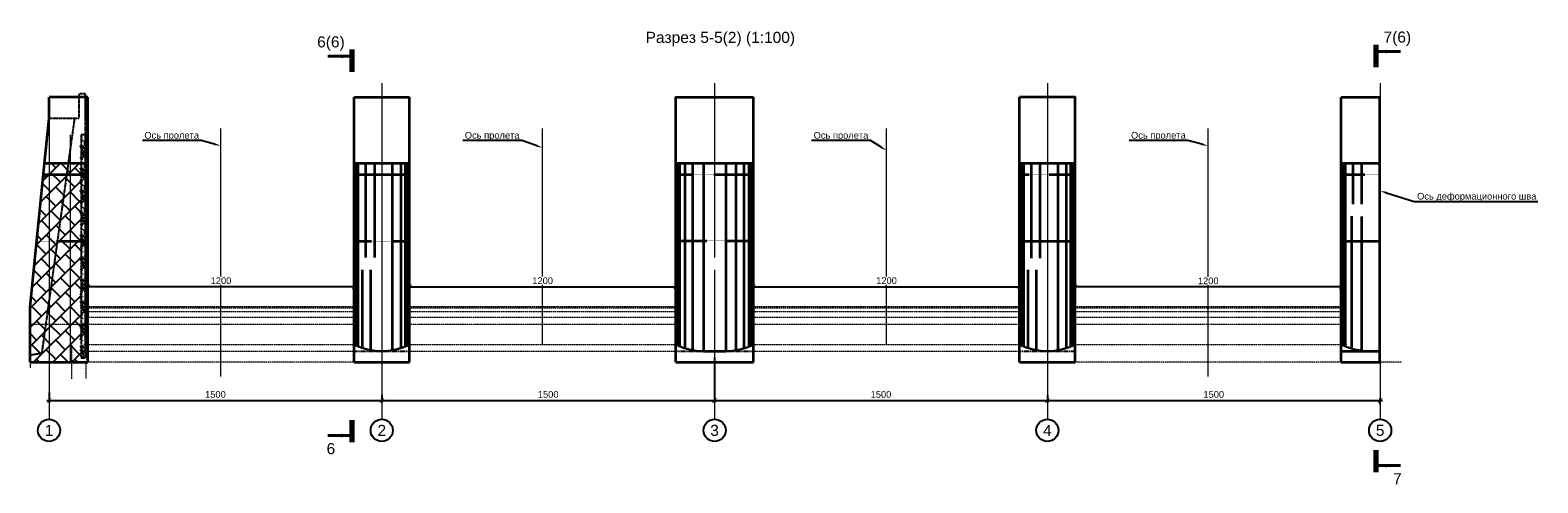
# Model space of a CAD drawing. Header units: millimetres. Extents: x 95890 to 282331, y -102179 to 66892.
# Tile 20 of 20: x 214373 to 282331, y 13397 to 33796. Entities that reach past the tile are written whole.
import ezdxf
from ezdxf import colors
from ezdxf.entities.mleader import LeaderData, LeaderLine
from ezdxf.enums import TextEntityAlignment as Align
from ezdxf.math import Vec2, Vec3

# ---------------------------------------------------------------- set-up
doc = ezdxf.new("R2010")
doc.units = ezdxf.units.MM
doc.header["$PDMODE"] = 33
doc.header["$PDSIZE"] = 10
for name, pattern in [('( Hidden )', [0.375, 0.25, -0.125]), ('ACAD_ISO02W100', [15, 12, -3]), ('HIDDEN', [9.525, 6.35, -3.175]), ('PHANTOM', [63.5, 31.75, -6.35, 6.35, -6.35, 6.35, -6.35]), ('осевая', [50.8, 31.75, -6.35, 6.35, -6.35]), ('ШТРИХОВАЯ2', [9.525, 6.35, -3.175])]:
    doc.linetypes.add(name, pattern=pattern)
for name, color, linetype, lineweight in [('Бетон', 7, 'Continuous', 50), ('Блоки', 4, 'ACAD_ISO02W100', 35), ('выданая позиция', 151, '( Hidden )', 20), ('ГТО-2_Размеры', 7, 'Continuous', 15), ('ГТО_Разрезы. Сечения.Узлы', 255, 'Continuous', 40), ('Отдел_Выноски(стрелка)', 7, 'Continuous', 15), ('Отдел_Заглавные надписи', 7, 'Continuous', 30), ('прилегающие конструкции', 7, 'Continuous', 15), ('Шпонка', 1, 'Continuous', 50)]:
    doc.layers.add(name, color=color, linetype=linetype, lineweight=lineweight)
for name, color, linetype in [('будующий бетон', 7, 'PHANTOM'), ('Оси', 1, 'осевая'), ('Штриховка', 254, 'Continuous')]:
    doc.layers.add(name, color=color, linetype=linetype)
doc.styles.add('arial', font='arial.ttf')
doc.styles.add('аrial', font='arial.ttf')
doc.styles.add('Рогун1', font='arial.ttf')
doc.dimstyles.new('100 мм', dxfattribs={"dimscale": 100, "dimtxt": 3, "dimasz": 2, "dimexe": 1, "dimexo": 1, "dimgap": 1.2, "dimtad": 1, "dimdec": 1, "dimlfac": 0.1, "dimrnd": 0.0001, "dimtxsty": 'Рогун1', "dimblk": 'ARCHTICK', "dimcen": 2.5, "dimdle": 1, "dimaunit": 1, "dimadec": 1, "dimazin": 0, "dimtfac": 1, "dimtdec": 1, "dimtmove": 1, "dimatfit": 3, "dimldrblk": 'ARCHTICK', "dimfxl": 1, "dimtfill": 1, "dimarcsym": 0})
doc.dimstyles.new('hren115', dxfattribs={"dimtxt": 0.3, "dimasz": 3, "dimexe": 0.18, "dimexo": 0.0625, "dimgap": 0.1, "dimtad": 2, "dimtih": 1, "dimtoh": 1, "dimdec": 4, "dimzin": 0, "dimdsep": 46, "dimtxsty": 'arial', "dimcen": 0, "dimclrt": 256, "dimadec": 0, "dimazin": 0, "dimtfac": 1, "dimtdec": 4, "dimtofl": 0, "dimtmove": 1, "dimatfit": 0, "dimfxl": 1, "dimtolj": 1, "dimtzin": 0, "dimarcsym": 1})

# ---------------------------------------------------------------- blocks, each defined once
blk = doc.blocks.new('_ArchTick')
at = {"color": 0, "linetype": 'ByBlock', "const_width": 0.15}
blk.add_lwpolyline([(-0.5, -0.5), (0.5, 0.5)], dxfattribs=at)
blk = doc.blocks.new('*D4')
at = {"layer": 'Defpoints', "color": 0, "transparency": 16777216}
for p in [(215223, 17569), (230223, 17467), (230223, 17107)]:
    blk.add_point(p, dxfattribs=at)
at = {"layer": 'ГТО-2_Размеры', "color": 0, "lineweight": -2, "transparency": 16777216}
for p, q in [((215123, 17107), (230323, 17107)), ((215223, 17469), (215223, 17007)), ((230223, 17367), (230223, 17007))]:
    blk.add_line(p, q, dxfattribs=at)
at = {"layer": 'ГТО-2_Размеры', "color": 0, "lineweight": -2, "transparency": 16777216, "xscale": 200, "yscale": 200, "zscale": 200, "rotation": 180}
blk.add_blockref('_ArchTick', (215223, 17107), dxfattribs=at)
at = {"layer": 'ГТО-2_Размеры', "color": 0, "lineweight": -2, "transparency": 16777216, "xscale": 200, "yscale": 200, "zscale": 200}
blk.add_blockref('_ArchTick', (230223, 17107), dxfattribs=at)
at = {"layer": 'ГТО-2_Размеры', "color": 0, "transparency": 16777216, "insert": (222723, 17380), "char_height": 300, "attachment_point": 5, "style": 'Рогун1'}
blk.add_mtext('1500', dxfattribs=at)
blk = doc.blocks.new('*D7')
at = {"layer": 'Defpoints', "color": 0, "transparency": 16777216}
for p in [(245223, 19167), (230223, 17467), (245223, 17107)]:
    blk.add_point(p, dxfattribs=at)
at = {"layer": 'ГТО-2_Размеры', "color": 0, "lineweight": -2, "transparency": 16777216}
for p, q in [((245223, 19067), (245223, 17007)), ((230123, 17107), (245323, 17107)), ((230223, 17367), (230223, 17007))]:
    blk.add_line(p, q, dxfattribs=at)
at = {"layer": 'ГТО-2_Размеры', "color": 0, "lineweight": -2, "transparency": 16777216, "xscale": 200, "yscale": 200, "zscale": 200, "rotation": 180}
blk.add_blockref('_ArchTick', (230223, 17107), dxfattribs=at)
at = {"layer": 'ГТО-2_Размеры', "color": 0, "lineweight": -2, "transparency": 16777216, "xscale": 200, "yscale": 200, "zscale": 200}
blk.add_blockref('_ArchTick', (245223, 17107), dxfattribs=at)
at = {"layer": 'ГТО-2_Размеры', "color": 0, "transparency": 16777216, "insert": (237723, 17380), "char_height": 300, "attachment_point": 5, "style": 'Рогун1'}
blk.add_mtext('1500', dxfattribs=at)
blk = doc.blocks.new('*D5')
at = {"layer": 'Defpoints', "color": 0, "transparency": 16777216}
for p in [(245223, 17467), (260223, 17467), (260223, 17107)]:
    blk.add_point(p, dxfattribs=at)
at = {"layer": 'ГТО-2_Размеры', "color": 0, "lineweight": -2, "transparency": 16777216}
for p, q in [((245123, 17107), (260323, 17107)), ((245223, 17367), (245223, 17007)), ((260223, 17367), (260223, 17007))]:
    blk.add_line(p, q, dxfattribs=at)
at = {"layer": 'ГТО-2_Размеры', "color": 0, "lineweight": -2, "transparency": 16777216, "xscale": 200, "yscale": 200, "zscale": 200, "rotation": 180}
blk.add_blockref('_ArchTick', (245223, 17107), dxfattribs=at)
at = {"layer": 'ГТО-2_Размеры', "color": 0, "lineweight": -2, "transparency": 16777216, "xscale": 200, "yscale": 200, "zscale": 200}
blk.add_blockref('_ArchTick', (260223, 17107), dxfattribs=at)
at = {"layer": 'ГТО-2_Размеры', "color": 0, "transparency": 16777216, "insert": (252723, 17380), "char_height": 300, "attachment_point": 5, "style": 'Рогун1'}
blk.add_mtext('1500', dxfattribs=at)
blk = doc.blocks.new('*D6')
at = {"layer": 'Defpoints', "color": 0, "transparency": 16777216}
for p in [(260223, 17467), (275223, 17107), (275223, 16836)]:
    blk.add_point(p, dxfattribs=at)
at = {"layer": 'ГТО-2_Размеры', "color": 0, "lineweight": -2, "transparency": 16777216}
for p, q in [((260123, 17107), (275323, 17107)), ((260223, 17367), (260223, 17007)), ((275223, 16936), (275223, 17207))]:
    blk.add_line(p, q, dxfattribs=at)
at = {"layer": 'ГТО-2_Размеры', "color": 0, "lineweight": -2, "transparency": 16777216, "xscale": 200, "yscale": 200, "zscale": 200, "rotation": 180}
blk.add_blockref('_ArchTick', (260223, 17107), dxfattribs=at)
at = {"layer": 'ГТО-2_Размеры', "color": 0, "lineweight": -2, "transparency": 16777216, "xscale": 200, "yscale": 200, "zscale": 200}
blk.add_blockref('_ArchTick', (275223, 17107), dxfattribs=at)
at = {"layer": 'ГТО-2_Размеры', "color": 0, "transparency": 16777216, "insert": (267723, 17380), "char_height": 300, "attachment_point": 5, "style": 'Рогун1'}
blk.add_mtext('1500', dxfattribs=at)
blk = doc.blocks.new('*D8')
at = {"layer": 'Defpoints', "color": 0, "transparency": 16777216}
for p in [(261473, 22224), (261473, 20532), (273473, 20532)]:
    blk.add_point(p, dxfattribs=at)
at = {"layer": 'ГТО-2_Размеры', "color": 0, "lineweight": -2, "transparency": 16777216}
for p, q in [((273573, 22224), (261373, 22224)), ((261473, 20632), (261473, 22324)), ((273473, 20632), (273473, 22324))]:
    blk.add_line(p, q, dxfattribs=at)
at = {"layer": 'ГТО-2_Размеры', "color": 0, "lineweight": -2, "transparency": 16777216, "xscale": 200, "yscale": 200, "zscale": 200, "rotation": 180}
blk.add_blockref('_ArchTick', (261473, 22224), dxfattribs=at)
at = {"layer": 'ГТО-2_Размеры', "color": 0, "lineweight": -2, "transparency": 16777216, "xscale": 200, "yscale": 200, "zscale": 200}
blk.add_blockref('_ArchTick', (273473, 22224), dxfattribs=at)
at = {"layer": 'ГТО-2_Размеры', "color": 0, "transparency": 16777216, "insert": (267473, 22497), "char_height": 300, "attachment_point": 5, "style": 'Рогун1', "bg_fill": 3, "box_fill_scale": 1.1, "bg_fill_color": 256, "bg_fill_true_color": 13158600, "bg_fill_transparency": 0}
blk.add_mtext('1200', dxfattribs=at)
blk = doc.blocks.new('*D9')
at = {"layer": 'Defpoints', "color": 0, "transparency": 16777216}
for p in [(216973, 22230), (228973, 20633), (216973, 20128)]:
    blk.add_point(p, dxfattribs=at)
at = {"layer": 'ГТО-2_Размеры', "color": 0, "lineweight": -2, "transparency": 16777216}
for p, q in [((229073, 22230), (216873, 22230)), ((216973, 20228), (216973, 22330)), ((228973, 20733), (228973, 22330))]:
    blk.add_line(p, q, dxfattribs=at)
at = {"layer": 'ГТО-2_Размеры', "color": 0, "lineweight": -2, "transparency": 16777216, "xscale": 200, "yscale": 200, "zscale": 200, "rotation": 180}
blk.add_blockref('_ArchTick', (216973, 22230), dxfattribs=at)
at = {"layer": 'ГТО-2_Размеры', "color": 0, "lineweight": -2, "transparency": 16777216, "xscale": 200, "yscale": 200, "zscale": 200}
blk.add_blockref('_ArchTick', (228973, 22230), dxfattribs=at)
at = {"layer": 'ГТО-2_Размеры', "color": 0, "transparency": 16777216, "insert": (222973, 22503), "char_height": 300, "attachment_point": 5, "style": 'Рогун1', "bg_fill": 3, "box_fill_scale": 1.1, "bg_fill_color": 256, "bg_fill_true_color": 13158600, "bg_fill_transparency": 0}
blk.add_mtext('1200', dxfattribs=at)
blk = doc.blocks.new('*D11')
at = {"layer": 'Defpoints', "color": 0, "transparency": 16777216}
for p in [(243473, 22229), (243473, 22227), (231473, 20633)]:
    blk.add_point(p, dxfattribs=at)
at = {"layer": 'ГТО-2_Размеры', "color": 0, "lineweight": -2, "transparency": 16777216}
for p, q in [((231373, 22229), (243573, 22229)), ((231473, 20733), (231473, 22329)), ((243473, 22327), (243473, 22329))]:
    blk.add_line(p, q, dxfattribs=at)
at = {"layer": 'ГТО-2_Размеры', "color": 0, "lineweight": -2, "transparency": 16777216, "xscale": 200, "yscale": 200, "zscale": 200, "rotation": 180}
blk.add_blockref('_ArchTick', (231473, 22229), dxfattribs=at)
at = {"layer": 'ГТО-2_Размеры', "color": 0, "lineweight": -2, "transparency": 16777216, "xscale": 200, "yscale": 200, "zscale": 200}
blk.add_blockref('_ArchTick', (243473, 22229), dxfattribs=at)
at = {"layer": 'ГТО-2_Размеры', "color": 0, "transparency": 16777216, "insert": (237473, 22502), "char_height": 300, "attachment_point": 5, "style": 'Рогун1', "bg_fill": 3, "box_fill_scale": 1.1, "bg_fill_color": 256, "bg_fill_true_color": 13158600, "bg_fill_transparency": 0}
blk.add_mtext('1200', dxfattribs=at)
blk = doc.blocks.new('*D12')
at = {"layer": 'Defpoints', "color": 0, "transparency": 16777216}
for p in [(246973, 22235), (258973, 22235), (258973, 22225)]:
    blk.add_point(p, dxfattribs=at)
at = {"layer": 'ГТО-2_Размеры', "color": 0, "lineweight": -2, "transparency": 16777216}
for p, q in [((246873, 22235), (259073, 22235)), ((258973, 22325), (258973, 22335))]:
    blk.add_line(p, q, dxfattribs=at)
at = {"layer": 'ГТО-2_Размеры', "color": 0, "lineweight": -2, "transparency": 16777216, "xscale": 200, "yscale": 200, "zscale": 200, "rotation": 180}
blk.add_blockref('_ArchTick', (246973, 22235), dxfattribs=at)
at = {"layer": 'ГТО-2_Размеры', "color": 0, "lineweight": -2, "transparency": 16777216, "xscale": 200, "yscale": 200, "zscale": 200}
blk.add_blockref('_ArchTick', (258973, 22235), dxfattribs=at)
at = {"layer": 'ГТО-2_Размеры', "color": 0, "transparency": 16777216, "insert": (252973, 22508), "char_height": 300, "attachment_point": 5, "style": 'Рогун1', "bg_fill": 3, "box_fill_scale": 1.1, "bg_fill_color": 256, "bg_fill_true_color": 13158600, "bg_fill_transparency": 0}
blk.add_mtext('1200', dxfattribs=at)
blk = doc.blocks.new('*U3')
at = {"color": 7, "lineweight": 70, "ltscale": 100}
for p, q in [((0, 47.26), (0, 37.26)), ((0, -119.64), (0, -129.64))]:
    blk.add_line(p, q, dxfattribs=at)
at = {"ltscale": 100, "style": 'аrial', "flags": 8}
for tag, height, p in [('W', 5, (9.6, 50.16)), ('W1', 3.5, (16.84, 12.81)), ('M', 5, (9.6, -132.54))]:
    blk.add_attdef(tag, text='', height=height, dxfattribs=at).set_placement(p, align=Align.MIDDLE)
at = {"color": 7, "ltscale": 100}
for points in [[(0, 44.26), (11, 44.26)], [(0, -126.64), (11, -126.64)]]:
    blk.add_leader(points, dimstyle='hren115', override={"dimasz": 5, "dimgap": 0.1, "dimtad": 0, "dimfxl": 1.25, "dimtfillclr": 256}, dxfattribs=at)
blk = doc.blocks.new('*U66')
at = {"color": 7, "lineweight": 70, "ltscale": 100}
for p, q in [((0, 63.45), (0, 53.45)), ((0, -119.16), (0, -129.16))]:
    blk.add_line(p, q, dxfattribs=at)
at = {"ltscale": 100, "style": 'аrial', "flags": 8}
for tag, height, p in [('W', 5, (9.6, 66.35)), ('W1', 3.5, (16.84, 29)), ('M', 5, (9.6, -132.06))]:
    blk.add_attdef(tag, text='', height=height, dxfattribs=at).set_placement(p, align=Align.MIDDLE)
at = {"color": 7, "ltscale": 100}
for points in [[(0, 60.45), (11, 60.45)], [(0, -126.16), (11, -126.16)]]:
    blk.add_leader(points, dimstyle='hren115', override={"dimasz": 5, "dimgap": 0.1, "dimtad": 0, "dimfxl": 1.25, "dimtfillclr": 256}, dxfattribs=at)

msp = doc.modelspace()

# ---------------------------------------------------------------- hatches: boundary and pattern name
at = {"layer": 'Штриховка'}
h = msp.add_hatch(dxfattribs=at)
h.set_pattern_fill('ДЕРЕВО И ДЕРЕВЯННЫЕ ИЗДЕЛИЯ', color=256, scale=10, pattern_type=2)
h.set_pattern_definition([(0, (-1340959067.4, -484736808), (1000, 1000), [300, -700]), (0, (-1340959067.4, -484736758), (1000, 1000), [300, -700]), (0, (-1340959017.4, -484736658), (1000, 1000), [200, -800]), (0, (-1340958967.4, -484736558), (1000, 1000), [150, -850]), (0, (-1340958967.4, -484736458), (1000, 1000), [100, -900]), (0, (-1340958917.4, -484736208), (1000, 1000), [50, -950]), (0, (-1340958967.4, -484736108), (1000, 1000), [150, -850]), (0, (-1340958967.4, -484736008), (1000, 1000), [200, -800]), (90, (-1340959317.4, -484736008), (-1000, 1000), [100, -900]), (90, (-1340959217.4, -484735858), (-1000, 1000), [50, -950]), (90, (-1340959167.4, -484736358), (-1000, 1000), [150, -850]), (90, (-1340959067.4, -484736308), (-1000, 1000), [100, -900]), (90, (-1340958917.4, -484736258), (-1000, 1000), [50, -950]), (90, (-1340958867.4, -484736458), (-1000, 1000), [140, -860]), (90, (-1340958817.4, -484736658), (-1000, 1000), [100, -900]), (90, (-1340958717.4, -484736258), (-1000, 1000), [50, -950]), (90, (-1340958617.4, -484736308), (-1000, 1000), [150, -850]), (90, (-1340958517.4, -484736308), (-1000, 1000), [150, -850]), (45, (-1340958867.45, -484736458), (0, 1000.00000002), [141.42, -1272.793562]), (45, (-1340959267.45, -484735958), (0, 1000.00000002), [141.42, -1272.793562]), (45, (-1340959067.45, -484736208), (0, 1000.00000002), [141.42, -1272.793562]), (45, (-1340959017.45, -484736408), (0, 1000.00000002), [141.42, -1272.793562]), (45, (-1340958717.45, -484736608), (0, 1000.00000002), [141.42, -1272.793562]), (45, (-1340958817.45, -484736558), (0, 1000.00000002), [212.132, -1202.081562]), (45, (-1340959117.45, -484736108), (0, 1000.00000002), [70.71, -1343.503562]), (45, (-1340959167.45, -484736008), (0, 1000.00000002), [70.71, -1343.503562]), (45, (-1340958767.45, -484736008), (0, 1000.00000002), [70.71, -1343.503562]), (45, (-1340959167.45, -484736508), (0, 1000.00000002), [70.71, -1343.503562]), (45, (-1340958617.45, -484736158), (0, 1000.00000002), [70.71, -1343.503562]), (45, (-1340958967.45, -484736258), (0, 1000.00000002), [70.71, -1343.503562]), (45, (-1340958867.45, -484736158), (0, 1000.00000002), [70.71, -1343.503562]), (135, (-1340958767.45, -484736358), (-1000.00000002, 7e-14), [70.71, -1343.503562]), (135, (-1340958767.45, -484736708), (-1000.00000002, 7e-14), [70.71, -1343.503562]), (135, (-1340958967.45, -484736458), (-1000.00000002, 7e-14), [70.71, -1343.503562]), (135, (-1340958817.45, -484736258), (-1000.00000002, 7e-14), [70.71, -1343.503562]), (135, (-1340959067.45, -484736508), (-1000.00000002, 7e-14), [70.71, -1343.503562]), (135, (-1340958667.45, -484736508), (-1000.00000002, 7e-14), [70.71, -1343.503562]), (135, (-1340959367.45, -484736808), (-1000.00000002, 7e-14), [70.71, -1343.503562]), (135, (-1340959317.45, -484736758), (-1000.00000002, 7e-14), [141.42, -1272.793562]), (135, (-1340959267.45, -484736708), (-1000.00000002, 7e-14), [141.42, -1272.793562]), (135, (-1340959167.45, -484736708), (-1000.00000002, 7e-14), [141.42, -1272.793562]), (135, (-1340959117.45, -484736608), (-1000.00000002, 7e-14), [141.42, -1272.793562]), (135, (-1340958717.45, -484736208), (-1000.00000002, 7e-14), [141.42, -1272.793562]), (135, (-1340958517.45, -484736708), (-1000.00000002, 7e-14), [141.42, -1272.793562]), (135, (-1340958467.45, -484735908), (-1000.00000002, 7e-14), [141.42, -1272.793562]), (135, (-1340958467.45, -484736008), (-1000.00000002, 7e-14), [141.42, -1272.793562]), (135, (-1340958567.45, -484736058), (-1000.00000002, 7e-14), [141.42, -1272.793562]), (135, (-1340959267.45, -484736058), (-1000.00000002, 7e-14), [212.132, -1202.081562]), (135, (-1340958617.45, -484736158), (-1000.00000002, 7e-14), [212.132, -1202.081562]), (26.5650512, (-1340959167.45, -484735858), (1000, 4e-07), [111.8, -2124.267977]), (26.5650512, (-1340959167.45, -484736358), (1000, 4e-07), [111.8, -2124.267977]), (26.5650512, (-1340959067.45, -484736058), (1000, 4e-07), [111.8, -2124.267977]), (26.5650512, (-1340958767.45, -484736758), (1000, 4e-07), [111.8, -2124.267977]), (26.5650512, (-1340958817.45, -484736658), (1000, 4e-07), [111.8, -2124.267977]), (26.5650512, (-1340959117.45, -484736458), (1000, 4e-07), [111.8, -2124.267977]), (26.5650512, (-1340959117.45, -484735958), (1000, 4e-07), [111.8, -2124.267977]), (26.5650512, (-1340958817.45, -484736258), (1000, 4e-07), [223.6, -2012.467977]), (63.43494882, (-1340958817.45, -484736108), (5e-08, 1000), [111.8, -2124.267977]), (63.43494882, (-1340958667.45, -484736408), (5e-08, 1000), [111.8, -2124.267977]), (63.43494882, (-1340959167.45, -484736208), (5e-08, 1000), [111.8, -2124.267977]), (63.43494882, (-1340959367.45, -484736158), (5e-08, 1000), [111.8, -2124.267977]), (63.43494882, (-1340958767.45, -484736358), (5e-08, 1000), [111.8, -2124.267977]), (63.43494882, (-1340958867.45, -484736358), (5e-08, 1000), [111.8, -2124.267977]), (63.43494882, (-1340959267.45, -484736208), (5e-08, 1000), [223.6, -2012.467977]), (63.43494882, (-1340958517.45, -484736558), (5e-08, 1000), [223.6, -2012.467977]), (63.43494882, (-1340958617.45, -484736508), (5e-08, 1000), [223.6, -2012.467977]), (116.5650512, (-1340959417.45, -484736658), (-4e-07, 1000), [111.8, -2124.267977]), (116.5650512, (-1340959417.45, -484736108), (-4e-07, 1000), [111.8, -2124.267977]), (116.5650512, (-1340959217.45, -484736808), (-4e-07, 1000), [111.8, -2124.267977]), (116.5650512, (-1340959317.45, -484735908), (-4e-07, 1000), [111.8, -2124.267977]), (116.5650512, (-1340959217.45, -484736508), (-4e-07, 1000), [111.8, -2124.267977]), (116.5650512, (-1340959017.45, -484736408), (-4e-07, 1000), [111.8, -2124.267977]), (116.5650512, (-1340958917.45, -484736208), (-4e-07, 1000), [111.8, -2124.267977]), (116.5650512, (-1340959367.45, -484736608), (-4e-07, 1000), [111.8, -2124.267977]), (116.5650512, (-1340959117.45, -484736458), (-4e-07, 1000), [111.8, -2124.267977]), (116.5650512, (-1340958817.45, -484736558), (-4e-07, 1000), [111.8, -2124.267977]), (116.5650512, (-1340958717.45, -484736458), (-4e-07, 1000), [111.8, -2124.267977]), (116.5650512, (-1340958517.45, -484736158), (-4e-07, 1000), [111.8, -2124.267977]), (116.5650512, (-1340959267.45, -484735858), (-4e-07, 1000), [111.8, -2124.267977]), (116.5650512, (-1340959417.45, -484735908), (-4e-07, 1000), [223.6, -2012.467977]), (116.5650512, (-1340959267.45, -484736608), (-4e-07, 1000), [223.6, -2012.467977]), (153.4349488, (-1340959417.45, -484736758), (-1000, 4e-07), [111.8, -2124.267977]), (153.4349488, (-1340958567.45, -484736808), (-1000, 4e-07), [111.8, -2124.267977]), (153.4349488, (-1340958617.45, -484736308), (-1000, 4e-07), [111.8, -2124.267977]), (153.4349488, (-1340959017.45, -484736658), (-1000, 4e-07), [111.8, -2124.267977]), (153.4349488, (-1340959067.45, -484736758), (-1000, 4e-07), [111.8, -2124.267977]), (153.4349488, (-1340958967.45, -484736558), (-1000, 4e-07), [111.8, -2124.267977]), (153.4349488, (-1340958667.45, -484735958), (-1000, 4e-07), [111.8, -2124.267977]), (153.4349488, (-1340958567.45, -484735908), (-1000, 4e-07), [223.6, -2012.467977])])
h.paths.add_polyline_path([(216876.0518232, 29076.0881408), (216676.1110109, 29076.0887967), (216676.1110142, 19026.0887932), (216876.0762397, 19026.0887932)])
h = msp.add_hatch(dxfattribs=at)
h.set_pattern_fill('AR-B88', color=256, scale=3, angle=45, style=0)
edge = h.paths.add_edge_path()
edge.add_line((216872.5343486, 27782.3468613), (216872.5343486, 27782.3468614))
edge.add_line((216872.5343486, 27782.3468614), (216866.1010197, 27782.3468613))
edge.add_line((216866.1010197, 27782.3468613), (216708.7060495, 27782.3468613))
edge.add_line((216708.7060495, 27782.3468613), (216842.5343486, 27782.3468613))
edge.add_line((216842.5343486, 27782.3468613), (216872.5343486, 27782.3468613))
edge.add_line((216872.5343486, 27782.3468613), (216672.0455644, 27782.3468613))
edge.add_line((216672.0455644, 27782.3468613), (216841.1863134, 27782.3471893))
edge.add_line((216841.1863134, 27782.3471893), (216872.534349, 27782.3468611))
edge.add_line((216872.534349, 27782.3468611), (215017.5343484, 27782.3468613))
edge.add_line((215017.5343484, 27782.3468613), (214372.5343486, 21332.3468613))
edge.add_line((214372.5343486, 21332.3468613), (214372.5343484, 18832.3468613))
edge.add_line((214372.5343484, 18832.3468613), (216672.8676183, 18832.3468613))
edge.add_line((216672.8676183, 18832.3468613), (216672.0455671, 19597.7380612))
edge.add_line((216872.5244548, 19597.7410739), (216672.0455671, 19597.7380611))
edge.add_line((216672.0455671, 19597.7380611), (216671.9236672, 19597.7380611))
edge.add_line((216671.9236672, 19597.7380611), (216672.1674642, 27782.3171358))
h.paths.add_polyline_path([(215478.6688646, 22192.8584337), (215608.3526969, 22192.8584337), (215835.0540867, 22382.4902446), (215743.4829697, 22471.5259677)], flags=16)
h.paths.add_polyline_path([(215936.2056068, 24902.2162946), (216047.5930819, 24902.2162946), (216172.5343484, 24894.1759677), (216199.2083547, 25123.4029031)], flags=16)
h.paths.add_polyline_path([(215538.7061488, 19696.5364956), (215646.6069674, 19436.5773676), (215315.7298881, 19436.5773676)], flags=16)
h.paths.add_polyline_path([(215919.9102634, 23470.9295713), (216094.5852956, 23470.9295713), (215943.9650324, 23659.4579987)], flags=16)

# ---------------------------------------------------------------- linework, layer by layer
for centre in [(215222.5343484, 15758.9208617), (230222.5343484, 15758.9208617), (245222.5343484, 15758.9208617), (260222.5343484, 15758.9208617), (275222.5343484, 15758.9208617)]:
    msp.add_circle(centre, 500)
at = {"layer": 'Defpoints', "ltscale": 0.1}
msp.add_lwpolyline([(214657.5701636, 24182.7050126), (215017.5343484, 27782.3468613), (216972.5337437, 27783.4342228), (216971.9421131, 24182.3247816)], dxfattribs=at)
at = {"layer": 'Бетон', "color": 2, "lineweight": 35}
for points in [[(215222.5245456, 29832.2488327), (215222.5343484, 30782.3468613)], [(216972.5343484, 30782.3468613), (215222.5343484, 30782.3468613)], [(216972.5343484, 27782.3468613), (216972.5343484, 30782.3468613)], [(228972.5343485, 27782.3468613), (228972.5343485, 30782.3468613)], [(228972.5343485, 30782.3468613), (231472.5343485, 30782.3468613)], [(231472.5343485, 27782.3468613), (231472.5343485, 30782.3468613)], [(243472.5343487, 27782.3468613), (243472.5343487, 30782.3468613), (246972.5343482, 30782.3468613)], [(246972.5343482, 27782.3468613), (246972.5343482, 30782.3468613)], [(261472.5343485, 27782.3468613), (261472.5343485, 30782.3468613), (258972.5343485, 30782.3468613)], [(258972.5343485, 27782.3468613), (258972.5343485, 30782.3468613)], [(273472.5343487, 27782.3468613), (273472.5343487, 30782.3468613)], [(273472.5343487, 30782.3468613), (275207.5343484, 30782.3468613)], [(275207.5343484, 27782.3468613), (275207.5343484, 30782.3468613)], [(215017.5343484, 27782.3468613), (215222.5343484, 29832.3468613)], [(214372.5343484, 21332.3468613), (215017.687118, 27783.8745566)], [(216972.5343484, 27782.3468613), (215017.5343484, 27782.3468613)], [(216977.5122963, 18832.3468613), (216972.5343484, 27782.3468613)], [(228972.5343485, 18832.7353401), (228972.5343485, 27782.3468613)], [(231472.5343485, 27782.3468613), (228972.5343485, 27782.3468613)], [(229049.0495741, 19588.2492546), (229049.0495741, 27782.3468613)], [(229160.7025706, 25847.5387717), (229160.7025706, 27782.3468613)], [(229501.7033118, 25960.0097176), (229501.7033118, 27782.3468613)], [(229901.8219788, 25960.0097176), (229901.8219788, 27782.3468613)], [(230710.3969956, 19374.7970038), (230710.3969956, 27782.3468613)], [(231090.6572427, 19469.2906895), (231090.6572427, 27782.3468613)], [(231284.3661263, 19540.6870041), (231284.3661263, 27782.3468613)], [(231396.0191228, 19589.0556294), (231396.0191228, 27782.3468613)], [(231471.0639387, 18832.3248537), (231472.5343485, 27782.3468613)], [(243472.5343487, 18832.6818456), (243472.5343487, 27782.3468613)], [(246972.5343482, 27782.3468613), (243472.5343487, 27782.3468613)], [(243549.0495743, 19588.6914195), (243549.0495743, 27782.3468613)], [(243660.7025708, 19540.3916065), (243660.7025708, 27782.3468613)], [(243895.0235672, 19426.3469311), (243895.0235672, 27782.3468613)], [(244248.4719302, 19350.8766462), (244248.4719302, 27782.3468613)], [(244722.5343484, 27782.3468613), (244722.5343484, 25910.5353915)], [(245722.5343484, 27782.3468613), (245722.5343484, 25904.7898156)], [(246196.1355325, 19350.8766462), (246196.1355325, 27782.3468613)], [(246549.5838954, 19426.3469311), (246549.5838954, 27782.3468613)], [(246783.9048919, 19540.3916065), (246783.9048919, 27782.3468613)], [(246896.0191226, 19588.9029423), (246896.0191226, 27782.3468613)], [(246972.5343482, 18832.3968057), (246972.5343482, 27782.3468613)], [(261472.5343484, 27782.3468613), (258972.5343484, 27782.3468613)], [(258972.5343485, 18832.7354846), (258972.5343485, 27782.3468613)], [(259049.049574, 19588.6522593), (259049.049574, 27782.3468613)], [(259160.7025705, 25822.5609486), (259160.7025705, 27782.3468613)], [(259501.7033118, 25935.0318945), (259501.7033118, 27782.3468613)], [(259901.8219787, 25935.0318945), (259901.8219787, 27782.3468613)], [(260711.2759534, 19374.7970038), (260711.2759534, 27782.3468613)], [(261091.5362005, 19469.2906895), (261091.5362005, 27782.3468613)], [(261284.3661263, 19540.3287694), (261284.3661263, 27782.3468613)], [(261396.0191229, 19588.6522593), (261396.0191229, 27782.3468613)], [(261472.5343485, 18832.3247566), (261472.5343485, 27782.3468613)], [(273472.5343487, 18832.3879341), (273472.5343487, 27782.3468613)], [(275207.5343484, 27782.3468613), (273472.5343487, 27782.3468613)], [(273549.0495743, 19590.7304611), (273549.0495743, 27782.3468613)], [(273660.7025708, 25811.0360402), (273660.7025708, 27782.3468613)], [(274001.703312, 25960.0097176), (274001.703312, 27782.3468613)], [(274401.821979, 25960.0097176), (274401.821979, 27782.3468613)], [(275207.5343484, 18832.3468613), (275207.5343484, 27782.3468613)], [(229160.7025706, 23436.1536047), (229160.7025706, 25847.5387717)], [(229501.7033118, 23548.6245505), (229501.7033118, 25960.0097176)], [(229901.8219788, 23548.6245505), (229901.8219788, 25960.0097176)], [(244722.5343484, 25910.5353915), (244722.5343484, 23045.5639443)], [(245722.5343484, 25904.7898156), (245722.5343484, 23044.3072679)], [(259501.7033118, 23523.6467275), (259501.7033118, 25935.0318945)], [(259901.8219787, 23523.6467275), (259901.8219787, 25935.0318945)], [(259160.7025705, 19540.3287694), (259160.7025705, 25822.5609486)], [(273660.7025708, 21082.379315), (273660.7025708, 25811.0360402)], [(273950.8251771, 20944.1646415), (273950.8251771, 25418.2337891)], [(274401.821979, 19351.2009518), (274401.821979, 25404.1508406)], [(228972.5343485, 18832.7353401), (228972.5343485, 24908.3313888)], [(229160.7025706, 19539.9708803), (229160.7025706, 23436.1536047)], [(229354.4114542, 19469.2906895), (229354.4114542, 22992.7656735)], [(229734.6717013, 19374.7970038), (229734.6717013, 22992.7656735)], [(244722.5343484, 23045.5639443), (244722.5343484, 19332.5972916)], [(245722.5343484, 23044.3072679), (245722.5343484, 19332.3468613)], [(259355.290412, 19469.2906895), (259355.290412, 22992.7656735)], [(259735.5506591, 19374.7970038), (259735.5506591, 22992.7656735)], [(214373.9248367, 18832.3468613), (214372.5343484, 21332.3468613)], [(273660.7025708, 19542.1746519), (273660.7025708, 21082.379315)], [(273950.8251771, 19441.5029351), (273950.8251771, 20944.1646415)], [(244722.0731142, 19332.5974071), (245722.5343484, 19332.3468613)], [(273477.9332897, 19332.3468613), (275207.5343484, 19332.3468613)], [(274727.9332895, 19332.3468613), (275207.5343484, 19332.3468613)], [(214377.5122963, 18832.3468613), (216977.5122963, 18832.3468613)], [(228971.6553906, 18832.7354846), (231471.6553906, 18832.3247566)], [(243472.5343487, 18832.6818456), (246972.5343482, 18832.3968057)], [(258972.5343484, 18832.7354846), (261472.5343484, 18832.3247566)], [(273472.5343487, 18832.5522253), (275206.8414612, 18832.1414973)]]:
    msp.add_lwpolyline(points, dxfattribs=at)
at = {"layer": 'Бетон', "color": 2, "lineweight": 30}
for centre, start, end in [((230221.6553906, 22146.8763476), 243.6326973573, 296.3673026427), ((244722.0731142, 22147.1270307), 243.6326973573, 270.0093894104), ((245722.5343481, 22147.1270307), 270.0000000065, 296.3673026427), ((260222.5343484, 22146.8763476), 243.6326973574, 296.3673026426), ((274727.0543317, 22146.8763476), 243.6326973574, 270.0178930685)]:
    msp.add_arc(centre, 2814.5296236, start, end, dxfattribs=at)
at = {"layer": 'Блоки', "ltscale": 0.5}
for points in [[(216972.5343484, 27282.3468613), (214967.632867, 27283.3320467)], [(231472.5343485, 27282.3468613), (228972.5343485, 27282.3468613)], [(246972.5343482, 27282.3468613), (243472.5343487, 27282.3468613)], [(261472.5343485, 27282.3468613), (258972.5343485, 27282.3468613)], [(275207.5343484, 27282.3468613), (273472.5343487, 27282.3468613)], [(214667.5699993, 24282.7033697), (216972.5343484, 24282.3246843)], [(228972.5343485, 24282.7354124), (231472.5343485, 24282.3246843)], [(243472.5343487, 24306.102826), (246972.5343482, 24305.5278068)], [(258972.5343485, 24282.3247789), (261472.5343485, 24281.9140509)], [(273472.5343487, 24282.3247789), (275207.5343484, 24282.0397337)]]:
    msp.add_lwpolyline(points, dxfattribs=at)
at = {"layer": 'будующий бетон', "ltscale": 0.1}
for p, q in [((216602.5343486, 30932.3468612), (216572.5343485, 30902.3468612)), ((216572.5343485, 30902.3468613), (216572.5343485, 29832.3468613)), ((216842.5343486, 30932.3468613), (216602.5343486, 30932.3468612)), ((216602.5343486, 30932.3468612), (216602.5343486, 30932.3468612)), ((216872.5343486, 30902.3468613), (216842.5343486, 30932.3468613)), ((216872.5343486, 19597.7380612), (216872.5343486, 30902.3468613)), ((216872.5343486, 29832.3468613), (216872.5343486, 30902.3468613)), ((216872.5343486, 30902.3468613), (216872.5343486, 30902.3468613)), ((216371.5442497, 29832.3468623), (214890.5541507, 19232.3468623)), ((216372.5343486, 29832.3468613), (214891.5442495, 19232.3468613)), ((215222.5343484, 29832.3468613), (216372.5343486, 29832.3468613)), ((216372.5343486, 29832.3468613), (216572.5343485, 29832.3468614)), ((214891.5683086, 19232.5190611), (214373.751165, 19144.5963996))]:
    msp.add_line(p, q, dxfattribs=at)
msp.add_lwpolyline([(216872.0107928, 19224.1257768), (216872.0431034, 29074.1251209), (216672.045564, 29074.125777), (216672.0455673, 19024.1257735), (216872.0107928, 19024.1257735)], dxfattribs=at)
at = {"layer": 'выданая позиция', "linetype": 'HIDDEN', "ltscale": 0.5}
for p, q in [((228972.5343485, 21332.3468613), (216972.5343484, 21332.3468613)), ((216972.5343484, 21332.3468613), (216972.5343484, 20532.3468613)), ((228972.5343485, 18832.7353401), (228972.5343485, 21332.3468613)), ((243472.5343487, 21332.3468613), (231472.5343485, 21332.3468613)), ((231472.5343485, 21332.3468613), (231472.5343485, 20532.3468613)), ((243472.5343487, 20532.3468613), (243472.5343487, 21332.3468613)), ((258972.5343485, 21332.3468613), (246972.5343482, 21332.3468613)), ((246972.5343482, 21332.3468613), (246972.5343482, 20532.3468613)), ((258972.5343485, 20532.3468613), (258972.5343485, 21332.3468613)), ((273472.5343487, 21332.3468613), (261472.5343485, 21332.3468613)), ((261472.5343485, 21332.3468613), (261472.5343485, 20532.3468613)), ((273472.5343487, 20532.3468613), (273472.5343487, 21332.3468613)), ((216972.5343484, 20532.3468613), (214372.5343484, 20532.3468613)), ((214372.5343484, 20532.3468613), (214372.5343484, 19597.7380612)), ((231472.5343485, 20532.3468613), (231471.3432373, 20532.3468613)), ((228972.5343485, 18832.3468613), (214372.5343484, 18832.3468613)), ((276201.1017514, 18832.3468613), (260482.7365807, 18832.3468613))]:
    msp.add_line(p, q, dxfattribs=at)
for points in [[(216976.1482674, 21284.7748083), (228972.5343485, 21284.7748083)], [(216976.2407738, 21118.4548083), (228972.5343485, 21118.4548083)], [(231471.4395297, 21118.4548083), (243472.5343487, 21118.4548083)], [(231471.4668546, 21284.7748083), (243472.5343487, 21284.7748083)], [(246972.5343482, 21284.7748083), (258972.5343485, 21284.7748083)], [(246972.5343482, 21118.4548083), (258972.5343485, 21118.4548083)], [(261472.5343485, 21284.7748083), (273472.5343487, 21284.7748083)], [(261472.5343485, 21118.4548083), (273472.5343487, 21118.4548083)], [(216976.3861411, 20857.0948083), (228972.5343485, 20857.0948083)], [(216976.5623437, 20540.2948083), (228972.5343485, 20540.2948083)], [(231471.3445431, 20540.2948083), (243472.5343487, 20540.2948083)], [(231471.3965906, 20857.0948083), (243472.5343487, 20857.0948083)], [(246972.5343482, 20857.0948083), (258972.5343485, 20857.0948083)], [(246972.5343482, 20540.2948083), (258972.5343485, 20540.2948083)], [(261472.5343485, 20857.0948083), (273472.5343487, 20857.0948083)], [(261472.5343485, 20540.2948083), (273472.5343487, 20540.2948083)], [(216977.0713277, 19625.1774127), (228972.5343485, 19625.1774127)], [(216977.2341987, 19332.3468613), (228972.5343485, 19332.3468613)], [(231471.1460879, 19332.3468613), (243472.5343487, 19332.3468613)], [(231471.1941974, 19625.1774127), (243472.5343487, 19625.1774127)], [(246972.5343482, 19625.1774127), (258972.5343485, 19625.1774127)], [(246972.5343482, 19332.3468613), (258973.922609, 19332.3468613)], [(261472.5343485, 19625.1774127), (273472.5343487, 19625.1774127)], [(214372.5343484, 18832.3468613), (214372.5343484, 18563.3360378)], [(216882.5335441, 18833.7929686), (216882.5335441, 18084.1483762)]]:
    msp.add_lwpolyline(points, dxfattribs=at)
at = {"layer": 'выданая позиция', "color": 1, "linetype": 'HIDDEN', "ltscale": 0.5}
msp.add_lwpolyline([(216228.9025257, 19632.4672049), (216228.9025257, 18084.1483762)], dxfattribs=at)
at = {"layer": 'Оси', "linetype": 'осевая', "lineweight": 15, "ltscale": 0.5}
for points in [[(230222.5343484, 31408.9182845), (230222.5343484, 16258.9208617)], [(245222.5343484, 31408.9182845), (245222.5343484, 23548.6245505)], [(260222.5343484, 31408.9182845), (260222.5343484, 16258.9208617)], [(275222.5343484, 31408.9182845), (275222.5343484, 16258.9208617)], [(215222.5343484, 30782.3468613), (215222.5343484, 16258.9208617)], [(222969.2762656, 18195.1989995), (222969.2762656, 29361.9085076)], [(237469.2762657, 19632.5305114), (237469.2762657, 29359.4085076)], [(252969.2762655, 19632.5305114), (252969.2762655, 29358.1585076)], [(267469.2762657, 18195.1989995), (267469.2762657, 29358.1585076)], [(245222.5343484, 22992.7656735), (245222.5343484, 16258.9208617)]]:
    msp.add_lwpolyline(points, dxfattribs=at)
at = {"layer": 'Оси', "color": 2, "ltscale": 0.1}
for points in [[(228972.5343485, 19332.3468613), (231471.1460879, 19332.3468613)], [(243472.5343487, 19332.3468613), (246972.5343482, 19332.3468613)], [(258973.4133064, 19332.3468613), (261472.0250457, 19332.3468613)]]:
    msp.add_lwpolyline(points, dxfattribs=at)
at = {"layer": 'прилегающие конструкции', "ltscale": 0.1}
msp.add_lwpolyline([(216872.0107928, 19224.1257768), (216872.0107928, 19024.1257735)], dxfattribs=at)
at = {"layer": 'Шпонка', "linetype": 'ШТРИХОВАЯ2', "lineweight": 15}
msp.add_line((216172.5343484, 29082.3468651), (216172.5343484, 18832.3468613), dxfattribs=at)

# ---------------------------------------------------------------- block references
at = {"layer": 'ГТО_Разрезы. Сечения.Узлы'}
ref = msp.add_blockref('*U3', (228889.5233714, 19953.5037204), dxfattribs=dict(at, xscale=100, yscale=100, zscale=100, rotation=180))
ref.add_attrib('W', '6', dxfattribs={"layer": '0', "ltscale": 100, "height": 500, "style": 'аrial', "flags": 8}).set_placement((227929.5233714, 14937.3289933), align=Align.MIDDLE)
ref.add_attrib('M', '6(6)', dxfattribs={"layer": '0', "ltscale": 100, "height": 500, "style": 'аrial', "flags": 8}).set_placement((227929.5233714, 33207.2091468), align=Align.MIDDLE)
ref = msp.add_blockref('*U66', (275038.2011684, 20216.9694159), dxfattribs=dict(at, xscale=-100, yscale=100, zscale=100, rotation=180))
ref.add_attrib('W', '7', dxfattribs={"layer": '0', "ltscale": 100, "height": 500, "style": 'аrial', "flags": 8}).set_placement((275998.2011684, 13582.0411605), align=Align.MIDDLE)
ref.add_attrib('M', '7(6)', dxfattribs={"layer": '0', "ltscale": 100, "height": 500, "style": 'аrial', "flags": 8}).set_placement((275998.2011684, 33423.1206651), align=Align.MIDDLE)

# ---------------------------------------------------------------- texts
at = {"layer": 'Отдел_Заглавные надписи', "char_height": 500, "attachment_point": 5, "style": 'arial'}
for s, insert, width in [('Разрез 5-5(2) (1:100)', (245481.4936026, 33395.2134484), 6821.467300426), ('1', (215222.5343484, 15758.9208617), 487.007697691), ('2', (230222.5343484, 15758.9208617), 487.007697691), ('3', (245222.5343484, 15758.9208617), 487.007697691), ('4', (260222.5343484, 15758.9208617), 487.007697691), ('5', (275222.5343484, 15758.9208617), 487.007697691)]:
    msp.add_mtext(s, dxfattribs=dict(at, insert=insert, width=width))

# ---------------------------------------------------------------- dimensions: what is measured, and where the dimension line sits
at = {"layer": 'ГТО-2_Размеры'}
for base, p1, p2, picture, middle in [((245222.5343484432, 17106.5191423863), (230222.5343484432, 17466.7504308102), (245222.5343484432, 19166.7504308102), '*D7', (237722.5343484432, 17379.6910387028)), ((230222.5343484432, 17106.5191423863), (215222.5343484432, 17569.3303865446), (230222.5343484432, 17466.7504308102), '*D4', (222722.5343484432, 17379.6910387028)), ((260222.5343484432, 17106.5191423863), (245222.5343484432, 17466.7504308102), (260222.5343484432, 17466.7504308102), '*D5', (252722.5343484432, 17379.6910387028)), ((275222.5343484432, 17106.5191423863), (260222.5343484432, 17466.7504308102), (275222.5343484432, 16835.6285113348), '*D6', (267722.5343484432, 17379.6910387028))]:
    dim = msp.add_linear_dim(base=base, p1=p1, p2=p2, dimstyle='100 мм', override={"dimdec": 6, "dimtfill": 0}, dxfattribs=at)
    dim.commit()
    dim.dimension.update_dxf_attribs({"geometry": picture, "text_midpoint": middle})

# ---------------------------------------------------------------- leaders
at = {"layer": 'Отдел_Выноски(стрелка)'}
ml = msp.add_multileader_mtext('Standard', dxfattribs=at)
ml.set_content('Ось пролета', color=256, style='arial')
ml.set_leader_properties()
ml.build(insert=Vec2(0, 0))
ml.multileader.update_dxf_attribs({"text_left_attachment_type": 6, "text_right_attachment_type": 6, "dogleg_length": 136.6171409, "arrow_head_size": 300})
ctx = ml.context
ctx.base_point, ctx.char_height, ctx.arrow_head_size, ctx.plane_origin = Vec3(219517.571927, 28826.2146569), 300, 300, Vec3(228231.0710542, 35576.667739)
ctx.left_attachment, ctx.right_attachment = 6, 6
notes = []
notes.append((ctx, [(0, (1, 1, 0), (222086.2245386, 28826.2146569), (-1, 0), 136.6171409, [(0, [(222969.2762656, 28581.1333862)], 0, [])])]))
ctx.mtext.insert, ctx.mtext.width, ctx.mtext.defined_height, ctx.mtext.flow_direction = Vec3(219519.571927, 29209.5025151), 5389.26103031, 383.2878581, 5
ml = msp.add_multileader_mtext('Standard', dxfattribs=at)
ml.set_content('Ось пролета', color=256, style='arial')
ml.set_leader_properties()
ml.build(insert=Vec2(0, 0))
ml.multileader.update_dxf_attribs({"text_left_attachment_type": 6, "text_right_attachment_type": 6, "dogleg_length": 136.6171409, "arrow_head_size": 300})
ctx = ml.context
ctx.base_point, ctx.char_height, ctx.arrow_head_size, ctx.plane_origin = Vec3(233963.4042072, 28826.2146569), 300, 300, Vec3(242731.0710543, 35576.667739)
ctx.left_attachment, ctx.right_attachment = 6, 6
notes.append((ctx, [(0, (1, 1, 0), (236532.0568188, 28826.2146569), (-1, 0), 136.6171409, [(0, [(237469.2762657, 28494.8384702)], 0, [])])]))
ctx.mtext.insert, ctx.mtext.width, ctx.mtext.defined_height, ctx.mtext.flow_direction = Vec3(233965.4042072, 29209.5025151), 5389.26103031, 383.2878581, 5
ml = msp.add_multileader_mtext('Standard', dxfattribs=at)
ml.set_content('Ось пролета', color=256, style='arial')
ml.set_leader_properties()
ml.build(insert=Vec2(0, 0))
ml.multileader.update_dxf_attribs({"text_left_attachment_type": 6, "text_right_attachment_type": 6, "dogleg_length": 136.6171409, "arrow_head_size": 300})
ctx = ml.context
ctx.base_point, ctx.char_height, ctx.arrow_head_size, ctx.plane_origin = Vec3(249685.5864082, 28824.9646569), 300, 300, Vec3(258231.0710541, 35575.417739)
ctx.left_attachment, ctx.right_attachment = 6, 6
notes.append((ctx, [(0, (1, 1, 0), (252254.2390198, 28824.9646569), (-1, 0), 136.6171409, [(0, [(252969.2762655, 28372.5581538)], 0, [])])]))
ctx.mtext.insert, ctx.mtext.width, ctx.mtext.defined_height, ctx.mtext.flow_direction = Vec3(249687.5864082, 29208.2525151), 5389.26103031, 383.2878581, 5
ml = msp.add_multileader_mtext('Standard', dxfattribs=at)
ml.set_content('Ось пролета', color=256, style='arial')
ml.set_leader_properties()
ml.build(insert=Vec2(0, 0))
ml.multileader.update_dxf_attribs({"text_left_attachment_type": 6, "text_right_attachment_type": 6, "dogleg_length": 136.6171409, "arrow_head_size": 300})
ctx = ml.context
ctx.base_point, ctx.char_height, ctx.arrow_head_size, ctx.plane_origin = Vec3(263990.8144885, 28826.2146569), 300, 300, Vec3(272731.0710543, 35576.667739)
ctx.left_attachment, ctx.right_attachment = 6, 6
notes.append((ctx, [(0, (1, 1, 0), (266559.4671001, 28826.2146569), (-1, 0), 136.6171409, [(0, [(267469.2762657, 28581.1333862)], 0, [])])]))
ctx.mtext.insert, ctx.mtext.width, ctx.mtext.defined_height, ctx.mtext.flow_direction = Vec3(263992.8144885, 29209.5025151), 5389.26103031, 383.2878581, 5
ml = msp.add_multileader_mtext('Standard', dxfattribs=at)
ml.set_content('Ось деформационного шва', color=256, style='arial')
ml.set_leader_properties()
ml.build(insert=Vec2(0, 0))
ml.multileader.update_dxf_attribs({"text_left_attachment_type": 6, "text_right_attachment_type": 6, "dogleg_length": 136.6171409, "arrow_head_size": 300})
ctx = ml.context
ctx.base_point, ctx.char_height, ctx.arrow_head_size, ctx.plane_origin = Vec3(276885.856653, 26079.2438752), 300, 300, Vec3(270297.6299822, 32404.7532047)
ctx.left_attachment, ctx.right_attachment = 6, 6
notes.append((ctx, [(0, (1, 1, 0), (276749.2395121, 26079.2438752), (1, 0), 136.6171409, [(0, [(275222.5343484, 26554.3178978)], 0, [])])]))
ctx.mtext.insert, ctx.mtext.width, ctx.mtext.defined_height, ctx.mtext.flow_direction = Vec3(276887.856653, 26462.5317333), 5389.26103031, 383.2878581, 5
for ctx, leaders in notes:
    for number, flags, end, landing, length, lines in leaders:
        leader = LeaderData()
        leader.index, (leader.has_last_leader_line, leader.has_dogleg_vector, leader.attachment_direction) = number, flags
        leader.last_leader_point, leader.dogleg_vector, leader.dogleg_length = Vec3(end), Vec3(landing), length
        for number, points, colour, breaks in lines:
            line = LeaderLine()
            line.index, line.vertices, line.color, line.breaks = number, Vec3.list(points), colors.encode_raw_color(colour), breaks
            leader.lines.append(line)
        ctx.leaders.append(leader)

# ---------------------------------------------------------------- next in the draw order: dimensions: what is measured, and where the dimension line sits
at = {"layer": 'ГТО-2_Размеры'}
for base, p1, p2, picture, middle in [((216972.5343484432, 22230.3055687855), (228972.5343485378, 20632.886932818), (216972.5343484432, 20128.4946520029), '*D9', (222972.5343484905, 22230.3055687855)), ((243472.5343486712, 22229.0555687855), (231472.5343485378, 20632.886932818), (243472.5343486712, 22226.5555687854), '*D11', (237472.5343486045, 22229.0555687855)), ((258972.5343485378, 22234.8568557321), (246972.534348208, 22234.8568557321), (258972.5343485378, 22225.3055687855), '*D12', (252972.5343483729, 22234.8568557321)), ((261472.5343485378, 22224.0555687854), (273472.5343486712, 20532.3468613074), (261472.5343485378, 20532.3468613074), '*D8', (267472.5343486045, 22224.0555687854))]:
    dim = msp.add_linear_dim(base=base, p1=p1, p2=p2, dimstyle='100 мм', override={"dimdec": 6, "dimtfill": 1}, dxfattribs=at)
    dim.commit()
    dim.dimension.update_dxf_attribs({"geometry": picture, "text_midpoint": middle, "dimtype": 160})

doc.saveas('drawing.dxf')
